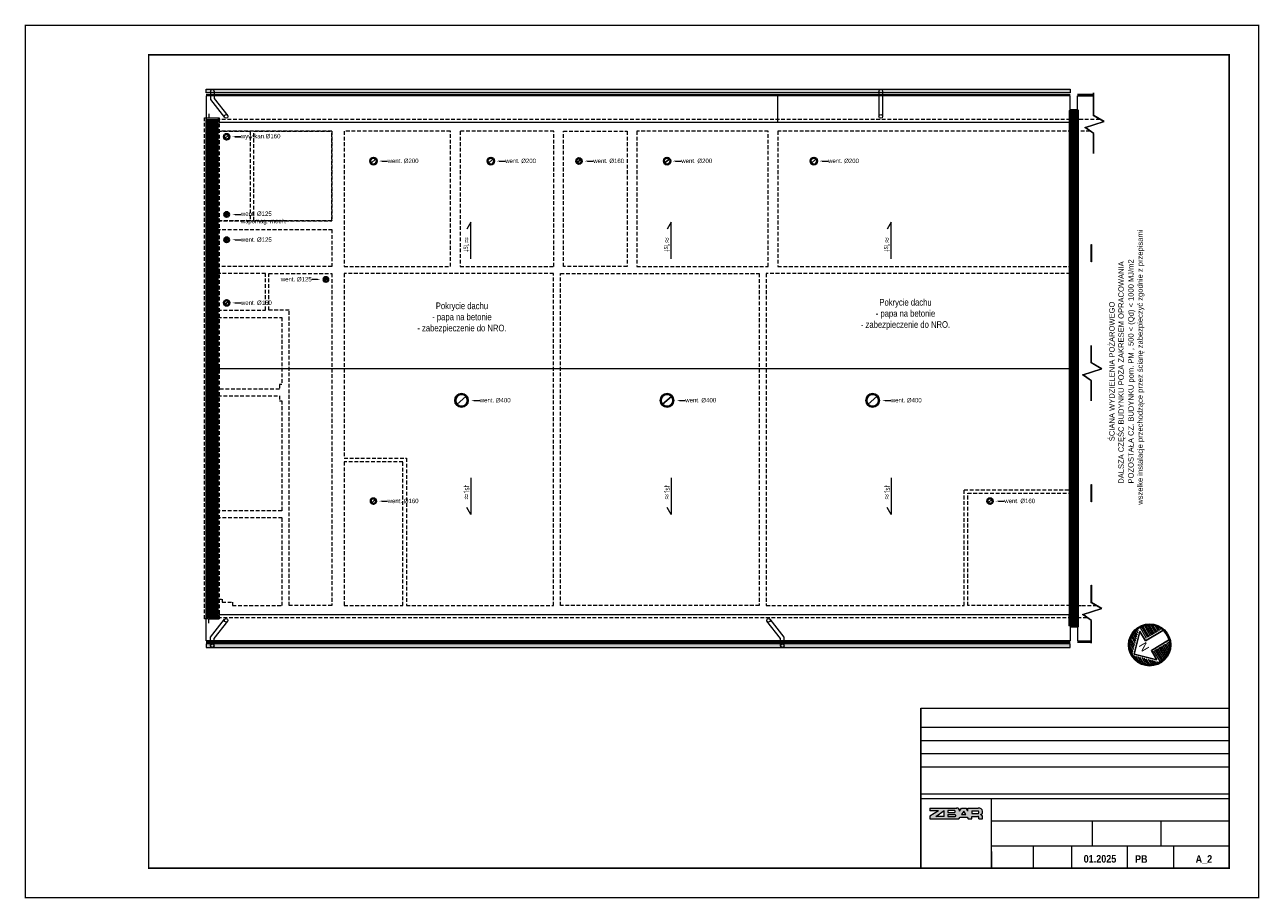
# Model space of a CAD drawing. Header units: centimetres. Extents: x -2715 to 104803, y -5579 to 32152.
# Tile 25 of 27: x 95598 to 99803, y -1446 to 1529. Entities that reach past the tile are written whole.
import ezdxf
from ezdxf import colors
from ezdxf.entities.mleader import LeaderData, LeaderLine
from ezdxf.lldxf.tags import DXFTag
from ezdxf.math import Vec2, Vec3

# ---------------------------------------------------------------- set-up
doc = ezdxf.new("R2010")
doc.units = ezdxf.units.CM
doc.header["$MEASUREMENT"] = 0
doc.linetypes.add('DASHDOT2', pattern=[0.5, 0.25, -0.125, 0, -0.125])
doc.linetypes.add('HIDDENX2', pattern=[19.05, 12.7, -6.35])
for name, color, linetype, lineweight in [('0_ dimensions', 252, 'Continuous', 9), ('0_TXT', 252, 'Continuous', 15), ('1_ hatch', 252, 'Continuous', 9), ('1_ hatch proj.', 252, 'Continuous', 9), ('1_ projection', 252, 'HIDDENX2', 5), ('1_ przerywana  S_CONSTRUCTION', 252, 'DASHDOT2', 25), ('1_ view 1', 252, 'Continuous', 15), ('1_ view 2', 252, 'Continuous', 13), ('1_ view 3', 252, 'Continuous', 9), ('1_ wall STRUCT proj.', 252, 'Continuous', 50), ('3_ PPOŻ  opisy', 252, 'Continuous', 18), ('AZ___txt', 252, 'Continuous', 25), ('Tab-tabele', 7, 'Continuous', 5)]:
    doc.layers.add(name, color=color, linetype=linetype, lineweight=lineweight)
doc.styles.add('GENERATED_STYLE_13', font='arialbd.ttf')
doc.styles.get("Standard").update_dxf_attribs({"font": 'ARIALN.TTF'})
doc.styles.add('TXT3', font='geniso.shx', dxfattribs={"width": 0.75})
doc.styles.add('TXT_D', font='arial.ttf')
doc.styles.add('Z_40', font='arial.ttf', dxfattribs={"height": 4})
tags = doc.linetypes.add('Dash', pattern=[15, 10, -5]).pattern_tags.tags
tags[6:7] = [DXFTag(74, 4), DXFTag(75, 0), DXFTag(340, '0'), DXFTag(46, 0.0), DXFTag(50, 0.0), DXFTag(44, 0.0), DXFTag(45, 0.0)]
tags[4:5] = [DXFTag(74, 4), DXFTag(75, 0), DXFTag(340, '0'), DXFTag(46, 0.0), DXFTag(50, 0.0), DXFTag(44, 0.0), DXFTag(45, 0.0)]
doc.linetypes.add('FENCELINE12B', pattern='A,6,-1.333,[149,AAA.SHX,S=0.25,R=0,X=0,Y=0],-1.333,[149,AAA.SHX,S=0.25,R=0,X=0,Y=0],-1.333', length=9.999)

# ---------------------------------------------------------------- blocks, each defined once
blk = doc.blocks.new('strzałka1')
at = {"layer": 'AZ___txt', "lineweight": 9}
h = blk.add_hatch(dxfattribs=at)
h.set_pattern_fill('LINE', color=256, scale=0.4095, style=0)
h.set_pattern_definition([(360, (-1477.2123, -296.4574), (3e-14, 1.3001625), [])])
h.paths.add_polyline_path([(0, 17.1, 0.414214), (-17.1, 0)])
h.paths.add_polyline_path([(0, 17.1), (17.1, 0, 0.414214)])
h.paths.add_polyline_path([(17.1, 0), (6.1, 0), (6.1, -15.9, 0.309961)])
h.paths.add_polyline_path([(-6.1, 0), (-17.1, 0, 0.309961), (-6.1, -15.9)])
at = {"layer": 'AZ___txt'}
for points in [[(-14.1, 1.2), (0, 15.3), (14.1, 1.2), (4.9, 1.2), (4.9, -15.9)], [(-14.1, 1.2), (-4.9, 1.2), (-4.9, -15.9)]]:
    blk.add_lwpolyline(points, dxfattribs=at)
at = {"layer": 'AZ___txt', "lineweight": 13}
blk.add_circle((0, 0), 18, dxfattribs=at)
at = {"layer": 'AZ___txt'}
blk.add_circle((0, 0), 17.1, dxfattribs=at)
at = {"layer": 'AZ___txt', "insert": (-2.5, 8.5), "char_height": 7, "width": 9.456, "attachment_point": 1, "style": 'Z_40'}
blk.add_mtext('N', dxfattribs=at)
blk = doc.blocks.new('SWAFDSF')
at = {"layer": '1_ view 3', "linetype": 'Continuous'}
h = blk.add_hatch(dxfattribs=at)
h.set_pattern_fill('ANSI31', color=256)
h.set_pattern_definition([(45, (-96215.54631, 579.06923), (-0.08838834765, 0.08838834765), [])])
h.paths.add_polyline_path([(0, 0), (0, -12.5), (2942.6, -12.5), (2942.6, 0)])
at = {"layer": '1_ view 2'}
blk.add_lwpolyline([(0, 0), (0, -12.5), (2942.6, -12.5), (2942.6, 0), (0, 0)], dxfattribs=at)
blk = doc.blocks.new('TGRFHG')
at = {"layer": '0_TXT', "linetype": 'Dash', "ltscale": 10}
for p, q in [((2291.8, 6.2), (2291.8, -22.9)), ((2304.3, 6.2), (2304.3, -18.4)), ((2291.8, -22.9), (2291.8, -80)), ((2304.3, -18.4), (2304.2, -80.9))]:
    blk.add_line(p, q, dxfattribs=at)
at = {"layer": '0_TXT'}
blk.add_circle((2298, 6.2), 6.25, dxfattribs=at)
at = {"layer": '0_TXT', "linetype": 'Dash', "ltscale": 10}
blk.add_circle((2298, -80), 6.25, dxfattribs=at)
blk = doc.blocks.new('hgfhgjgjj')
at = {"layer": '1_ przerywana  S_CONSTRUCTION', "color": 150, "linetype": 'Dash', "ltscale": 20}
blk.add_lwpolyline([(-15, -13.2), (15, 13.2)], dxfattribs=at)
for radius in [23, 20]:
    blk.add_circle((0, 0), radius, dxfattribs=at)
at = {"layer": '0_TXT', "color": 150}
ml = blk.add_multileader_mtext('Standard', dxfattribs=at)
ml.set_content('{\\fArial Narrow|b0|i0|c238|p34;\\H83.333333x;went. %%C400} ')
ml.set_leader_properties()
ml.build(insert=Vec2(0, 0))
ml.multileader.update_dxf_attribs({"dogleg_length": 0.36, "arrow_head_size": 10})
ctx = ml.context
ctx.base_point, ctx.char_height, ctx.arrow_head_size, ctx.landing_gap_size, ctx.plane_origin = Vec3(61.9, 0), 0.18, 10, 0.09, Vec3(32.3, 0)
notes = []
notes.append((ctx, [(0, (1, 1, 0), (61.5, 0), (1, 0), 0.36, [(0, [(32.3, 0)], 0, [])])]))
ctx.mtext.insert, ctx.mtext.flow_direction = Vec3(62, 8.1), 5
for ctx, leaders in notes:
    for number, flags, end, landing, length, lines in leaders:
        leader = LeaderData()
        leader.index, (leader.has_last_leader_line, leader.has_dogleg_vector, leader.attachment_direction) = number, flags
        leader.last_leader_point, leader.dogleg_vector, leader.dogleg_length = Vec3(end), Vec3(landing), length
        for number, points, colour, breaks in lines:
            line = LeaderLine()
            line.index, line.vertices, line.color, line.breaks = number, Vec3.list(points), colors.encode_raw_color(colour), breaks
            leader.lines.append(line)
        ctx.leaders.append(leader)
blk = doc.blocks.new('frgfdhgfhgf')
at = {"layer": '1_ przerywana  S_CONSTRUCTION', "color": 150, "linetype": 'Dash', "ltscale": 20}
blk.add_lwpolyline([(-6, -5.3), (6, 5.3)], dxfattribs=at)
at = {"layer": '1_ przerywana  S_CONSTRUCTION', "color": 150, "linetype": 'Dash', "ltscale": 10}
for radius in [10.5, 8]:
    blk.add_circle((0, 0), radius, dxfattribs=at)
at = {"layer": '0_TXT', "color": 150}
ml = blk.add_multileader_mtext('Standard', dxfattribs=at)
ml.set_content('{\\fArial Narrow|b0|i0|c238|p34;\\H83.333333x;went. %%C160}', color=150)
ml.set_leader_properties()
ml.build(insert=Vec2(0, 0))
ml.multileader.update_dxf_attribs({"dogleg_length": 0.36, "arrow_head_size": 10})
ctx = ml.context
ctx.base_point, ctx.char_height, ctx.arrow_head_size, ctx.landing_gap_size, ctx.plane_origin = Vec3(48.3, 0), 0.18, 10, 0.09, Vec3(18.7, 0)
notes = []
notes.append((ctx, [(0, (1, 1, 0), (47.9, 0), (1, 0), 0.36, [(0, [(18.7, 0)], 0, [])])]))
ctx.mtext.insert, ctx.mtext.flow_direction = Vec3(48.4, 8.1), 5
for ctx, leaders in notes:
    for number, flags, end, landing, length, lines in leaders:
        leader = LeaderData()
        leader.index, (leader.has_last_leader_line, leader.has_dogleg_vector, leader.attachment_direction) = number, flags
        leader.last_leader_point, leader.dogleg_vector, leader.dogleg_length = Vec3(end), Vec3(landing), length
        for number, points, colour, breaks in lines:
            line = LeaderLine()
            line.index, line.vertices, line.color, line.breaks = number, Vec3.list(points), colors.encode_raw_color(colour), breaks
            leader.lines.append(line)
        ctx.leaders.append(leader)
blk = doc.blocks.new('gfdhgfhgfhjgjh')
at = {"layer": '1_ przerywana  S_CONSTRUCTION', "color": 150, "linetype": 'Dash', "ltscale": 20}
blk.add_lwpolyline([(-6, -5.3), (6, 5.3)], dxfattribs=at)
at = {"layer": '1_ przerywana  S_CONSTRUCTION', "color": 150, "linetype": 'Dash', "ltscale": 10}
for radius in [12.5, 10]:
    blk.add_circle((0, 0), radius, dxfattribs=at)
at = {"layer": '0_TXT', "color": 150}
ml = blk.add_multileader_mtext('Standard', dxfattribs=at)
ml.set_content('{\\fArial Narrow|b0|i0|c238|p34;\\H83.333333x;went. %%C200}', color=150)
ml.set_leader_properties()
ml.build(insert=Vec2(0, 0))
ml.multileader.update_dxf_attribs({"dogleg_length": 0.36, "arrow_head_size": 10})
ctx = ml.context
ctx.base_point, ctx.char_height, ctx.arrow_head_size, ctx.landing_gap_size, ctx.plane_origin = Vec3(48.3, 0), 0.18, 10, 0.09, Vec3(18.7, 0)
notes = []
notes.append((ctx, [(0, (1, 1, 0), (47.9, 0), (1, 0), 0.36, [(0, [(18.7, 0)], 0, [])])]))
ctx.mtext.insert, ctx.mtext.flow_direction = Vec3(48.4, 8.1), 5
for ctx, leaders in notes:
    for number, flags, end, landing, length, lines in leaders:
        leader = LeaderData()
        leader.index, (leader.has_last_leader_line, leader.has_dogleg_vector, leader.attachment_direction) = number, flags
        leader.last_leader_point, leader.dogleg_vector, leader.dogleg_length = Vec3(end), Vec3(landing), length
        for number, points, colour, breaks in lines:
            line = LeaderLine()
            line.index, line.vertices, line.color, line.breaks = number, Vec3.list(points), colors.encode_raw_color(colour), breaks
            leader.lines.append(line)
        ctx.leaders.append(leader)
blk = doc.blocks.new('vfgdgfdghfh')
at = {"layer": '1_ przerywana  S_CONSTRUCTION', "color": 150, "linetype": 'Dash', "ltscale": 20}
blk.add_lwpolyline([(-4.7, -4.1), (4.7, 4.1)], dxfattribs=at)
at = {"layer": '1_ przerywana  S_CONSTRUCTION', "color": 150, "linetype": 'Dash', "ltscale": 10}
for radius in [9.25, 6.25]:
    blk.add_circle((0, 0), radius, dxfattribs=at)
at = {"layer": '0_TXT', "color": 150}
ml = blk.add_multileader_mtext('Standard', dxfattribs=at)
ml.set_content('{\\fArial Narrow|b0|i0|c238|p34;\\H83.333333x;went. %%C125}', color=150)
ml.set_leader_properties()
ml.build(insert=Vec2(0, 0))
ml.multileader.update_dxf_attribs({"dogleg_length": 0.36, "arrow_head_size": 10})
ctx = ml.context
ctx.base_point, ctx.char_height, ctx.arrow_head_size, ctx.landing_gap_size, ctx.plane_origin = Vec3(48.3, 0), 0.18, 10, 0.09, Vec3(18.7, 0)
notes = []
notes.append((ctx, [(0, (1, 1, 0), (47.9, 0), (1, 0), 0.36, [(0, [(18.7, 0)], 0, [])])]))
ctx.mtext.insert, ctx.mtext.flow_direction = Vec3(48.4, 8.1), 5
for ctx, leaders in notes:
    for number, flags, end, landing, length, lines in leaders:
        leader = LeaderData()
        leader.index, (leader.has_last_leader_line, leader.has_dogleg_vector, leader.attachment_direction) = number, flags
        leader.last_leader_point, leader.dogleg_vector, leader.dogleg_length = Vec3(end), Vec3(landing), length
        for number, points, colour, breaks in lines:
            line = LeaderLine()
            line.index, line.vertices, line.color, line.breaks = number, Vec3.list(points), colors.encode_raw_color(colour), breaks
            leader.lines.append(line)
        ctx.leaders.append(leader)
blk = doc.blocks.new('bvnbvn')
at = {"layer": '1_ przerywana  S_CONSTRUCTION', "color": 150, "linetype": 'Dash', "ltscale": 20}
blk.add_lwpolyline([(-24.7, -24.1), (-15.3, -15.9)], dxfattribs=at)
at = {"layer": '1_ przerywana  S_CONSTRUCTION', "color": 150, "linetype": 'Dash', "ltscale": 10}
for radius in [9.25, 6.25]:
    blk.add_circle((-20, -20), radius, dxfattribs=at)
at = {"layer": '0_TXT', "color": 150}
ml = blk.add_multileader_mtext('Standard', dxfattribs=at)
ml.set_content('{\\fArial Narrow|b0|i0|c238|p34;\\H83.333333x;went. %%C125}', color=150)
ml.set_leader_properties()
ml.build(insert=Vec2(0, 0))
ml.multileader.update_dxf_attribs({"dogleg_length": 0.36, "arrow_head_size": 10})
ctx = ml.context
ctx.base_point, ctx.char_height, ctx.arrow_head_size, ctx.landing_gap_size, ctx.plane_origin = Vec3(-155.6, -20), 0.18, 10, 0.09, Vec3(-38.7, -20)
ctx.text_align_type = 2
notes = []
notes.append((ctx, [(0, (1, 1, 0), (-67.9, -20), (-1, 0), 0.36, [(0, [(-38.7, -20)], 0, [])])]))
ctx.mtext.insert, ctx.mtext.alignment, ctx.mtext.flow_direction = Vec3(-68.4, -11.9), 3, 5
for ctx, leaders in notes:
    for number, flags, end, landing, length, lines in leaders:
        leader = LeaderData()
        leader.index, (leader.has_last_leader_line, leader.has_dogleg_vector, leader.attachment_direction) = number, flags
        leader.last_leader_point, leader.dogleg_vector, leader.dogleg_length = Vec3(end), Vec3(landing), length
        for number, points, colour, breaks in lines:
            line = LeaderLine()
            line.index, line.vertices, line.color, line.breaks = number, Vec3.list(points), colors.encode_raw_color(colour), breaks
            leader.lines.append(line)
        ctx.leaders.append(leader)
blk = doc.blocks.new('hbgfhgfjg')
at = {"layer": '1_ przerywana  S_CONSTRUCTION', "color": 150, "linetype": 'Dash', "ltscale": 20}
blk.add_lwpolyline([(-4.7, -4.1), (4.7, 4.1)], dxfattribs=at)
at = {"layer": '1_ przerywana  S_CONSTRUCTION', "color": 150, "linetype": 'Dash', "ltscale": 10}
for radius in [9.25, 6.25]:
    blk.add_circle((0, 0), radius, dxfattribs=at)
at = {"layer": '0_TXT', "color": 150}
ml = blk.add_multileader_mtext('Standard', dxfattribs=at)
ml.set_content('{\\fArial Narrow|b0|i0|c238|p34;\\H83.333333x;went. %%C125\\Pwspomag. mech.}', color=150)
ml.set_leader_properties()
ml.build(insert=Vec2(0, 0))
ml.multileader.update_dxf_attribs({"dogleg_length": 0.36, "arrow_head_size": 10})
ctx = ml.context
ctx.base_point, ctx.char_height, ctx.arrow_head_size, ctx.landing_gap_size, ctx.plane_origin = Vec3(48.3, 0), 0.18, 10, 0.09, Vec3(18.7, 0)
notes = []
notes.append((ctx, [(0, (1, 1, 0), (47.9, 0), (1, 0), 0.36, [(0, [(18.7, 0)], 0, [])])]))
ctx.mtext.insert, ctx.mtext.flow_direction = Vec3(48.4, 10), 5
for ctx, leaders in notes:
    for number, flags, end, landing, length, lines in leaders:
        leader = LeaderData()
        leader.index, (leader.has_last_leader_line, leader.has_dogleg_vector, leader.attachment_direction) = number, flags
        leader.last_leader_point, leader.dogleg_vector, leader.dogleg_length = Vec3(end), Vec3(landing), length
        for number, points, colour, breaks in lines:
            line = LeaderLine()
            line.index, line.vertices, line.color, line.breaks = number, Vec3.list(points), colors.encode_raw_color(colour), breaks
            leader.lines.append(line)
        ctx.leaders.append(leader)

msp = doc.modelspace()

# ---------------------------------------------------------------- hatches: boundary and pattern name
at = {"layer": '1_ hatch'}
h = msp.add_hatch(dxfattribs=at)
h.set_pattern_fill('ANSI31', color=256, scale=10, angle=270)
h.set_pattern_definition([(45, (6764.1167, 3115.0315), (-0.883883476, 0.883883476), [])])
h.paths.add_polyline_path([(96255.55, -489.07), (96215.55, -489.07), (96215.55, 1206.93), (96255.55, 1206.93)])
at = {"layer": '1_ hatch proj.'}
h = msp.add_hatch(dxfattribs=at)
h.set_pattern_fill('ANSI31', color=256, scale=30)
h.set_pattern_definition([(45, (-85754.1704, 1373.1472), (-2.65165043, 2.65165043), [])])
h.paths.add_polyline_path([(99158.55, -519.07), (99158.55, 1236.93), (99183.55, 1236.93), (99183.55, -519.07)])
at = {"layer": 'Tab-tabele', "true_color": 0xcd0000}
h = msp.add_hatch(color=12, dxfattribs=at)
h.paths.add_polyline_path([(98680.87, -1147.5), (98709.51, -1147.5), (98680.87, -1166.43), (98680.87, -1175.43), (98779.27, -1175.43), (98783.66, -1169.43), (98807.45, -1169.43), (98811.1, -1175.43), (98823.39, -1175.43), (98823.39, -1166.66), (98843.49, -1166.66, -0.3657988), (98847.5, -1169.75), (98847.5, -1175.43), (98860.02, -1175.43), (98860.02, -1166.49, 0.2920703), (98853.23, -1160.74, 0.3371791), (98860.12, -1153.97), (98860.12, -1149.35, 0.3938747), (98845.57, -1138.51), (98810.45, -1138.49), (98810.45, -1148.58), (98803.93, -1138.49), (98788.37, -1138.49), (98781.85, -1148.58, 0.4076721), (98772.73, -1138.49), (98680.87, -1138.49)])
h.paths.add_polyline_path([(98700.96, -1166.79), (98729.31, -1147.01), (98729.31, -1166.79)], flags=0)
h.paths.add_polyline_path([(98742.22, -1167.63), (98742.22, -1160.76), (98766.6, -1160.76, -0.6528741), (98767.08, -1167.63)], flags=0)
h.paths.add_polyline_path([(98742.34, -1146.17), (98763.82, -1146.17, -0.6872291), (98765.75, -1153.04), (98742.34, -1153.04)], flags=0)
h.paths.add_polyline_path([(98787.93, -1160.75), (98795.77, -1148.61), (98803.61, -1160.75)], flags=0)
h.paths.add_polyline_path([(98846.25, -1156.36), (98823.21, -1156.36), (98823.21, -1147.66), (98844.63, -1147.66, -0.52813)], flags=0)

# ---------------------------------------------------------------- linework, layer by layer
at = {"lineweight": 50, "const_width": 5}
msp.add_lwpolyline([(95600.17, -1443.15), (95600.17, 1526.85), (99800.17, 1526.85), (99800.17, -1443.15), (95600.17, -1443.15)], dxfattribs=at)
at = {"lineweight": 50}
msp.add_lwpolyline([(96020.17, -1343.15, 5, 5, 0), (96020.17, 1426.85, 5, 5, 0), (99700.17, 1426.85, 5, 5, 0), (99700.17, -1343.15, 5, 5, 0)], format="xyseb", close=True, dxfattribs=at)
at = {"layer": '0_ dimensions'}
for points in [[(97117.02, 732.1), (97117.02, 856.53), (97103.22, 832.91)], [(97799.72, 732.1), (97799.72, 856.53), (97785.92, 832.91)], [(98549.29, 732.1), (98549.29, 856.53), (98535.48, 832.91)], [(97117.02, -14.23), (97117.02, -138.67), (97103.22, -115.05)], [(97799.72, -14.23), (97799.72, -138.67), (97785.92, -115.05)], [(98549.29, -14.23), (98549.29, -138.67), (98535.48, -115.05)]]:
    msp.add_lwpolyline(points, dxfattribs=at)
at = {"layer": '0_TXT', "linetype": 'Dash', "ltscale": 10}
for points in [[(96230.55, 1303.18), (96230.55, 1274.06), (96278.67, 1213.1)], [(96243.05, 1303.18), (96243.05, 1278.53), (96289.32, 1219.42)], [(96230.55, -585.32), (96230.55, -556.2), (96278.67, -495.24)], [(96243.05, -585.32), (96243.05, -560.66), (96289.32, -501.56)], [(98171.84, -585.32), (98171.84, -560.66), (98125.56, -501.56)], [(98184.34, -585.32), (98184.34, -556.2), (98136.22, -495.24)]]:
    msp.add_lwpolyline(points, dxfattribs=at)
at = {"layer": '0_TXT'}
msp.add_lwpolyline([(96230.55, -579.07), (96243.05, -579.07)], dxfattribs=at)
for centre in [(96236.8, 1303.18), (96236.8, -585.32), (98178.09, -585.32)]:
    msp.add_circle(centre, 6.25, dxfattribs=at)
at = {"layer": '0_TXT', "linetype": 'Dash', "ltscale": 10}
for centre in [(96283.57, 1216.97), (96283.57, -499.11), (98131.31, -499.11)]:
    msp.add_circle(centre, 6.25, dxfattribs=at)
at = {"layer": '1_ projection'}
for points in [[(99259.37, 1206.93), (99183.55, 1206.93), (99183.55, 1236.93), (99158.55, 1236.93), (99158.55, 1206.93), (96255.55, 1206.93)], [(99226.12, 1166.93), (99183.55, 1166.93)], [(99183.55, -449.07), (99198.55, -449.07), (99247.27, -449.07)], [(96255.55, -489.07), (96255.55, -489.07), (99158.55, -489.07), (99158.55, -519.07), (99183.55, -519.07), (99183.55, -489.07), (99214.78, -489.07)]]:
    msp.add_lwpolyline(points, dxfattribs=at)
msp.add_lwpolyline([(96260.55, -494.07), (96210.55, -494.07), (96210.55, 1211.93), (96260.55, 1211.93)], close=True, dxfattribs=at)
at = {"layer": '1_ projection', "color": 251}
for points in [[(96255.55, 861.93), (96643.55, 861.93), (96643.55, 1166.93), (96255.55, 1166.93)], [(96365.55, 861.93), (96255.55, 861.93), (96255.55, 1166.93), (96365.55, 1166.93)], [(96685.55, 705.93), (97047.55, 705.93), (97047.55, 1166.93), (96685.55, 1166.93)], [(97080.55, 705.93), (97399.55, 705.93), (97399.55, 1166.93), (97080.55, 1166.93)], [(97649.55, 705.93), (97432.55, 705.93), (97432.55, 1166.93), (97649.55, 1166.93)], [(97682.55, 705.93), (98129.55, 705.93), (98129.55, 1166.93), (97682.55, 1166.93)], [(98162.55, 705.93), (99183.55, 705.93), (99183.55, 1166.93), (98162.55, 1166.93)]]:
    msp.add_lwpolyline(points, close=True, dxfattribs=at)
for points in [[(96643.55, 861.93), (96377.55, 861.93), (96377.55, 1166.93), (96643.55, 1166.93), (96643.55, 861.93)], [(96251.55, 705.93), (96251.55, 831.93), (96643.55, 831.93), (96643.55, 705.93), (96251.55, 705.93)], [(96251.55, 705.93), (96251.55, 831.93), (96643.55, 831.93), (96643.55, 705.93), (96251.55, 705.93)], [(96417.55, 556.93), (96417.55, 681.93), (96255.55, 681.93), (96255.55, 556.93), (96417.55, 556.93)], [(96643.55, -449.07), (96498.55, -449.07), (96498.55, 556.93), (96429.55, 556.93), (96429.55, 681.93), (96643.55, 681.93), (96643.55, -449.07)], [(96685.55, 681.93), (96685.55, 52.93), (96897.55, 52.93), (96897.55, -449.07), (97398.55, -449.07), (97398.55, 681.93), (96685.55, 681.93)], [(97422.55, -449.07), (97422.55, 681.93), (98099.55, 681.93), (98099.55, -449.07), (97422.55, -449.07)], [(98123.55, 681.93), (98123.55, -449.07), (98797.55, -449.07), (98797.55, -54.07), (99158.55, -54.07), (99158.55, 681.93), (98123.55, 681.93)], [(96473.55, 303.93), (96465.55, 303.93), (96465.55, 287.93), (96255.55, 287.93), (96255.55, 531.93), (96473.55, 531.93), (96473.55, 303.93)], [(96473.55, -126.07), (96255.55, -126.07), (96255.55, 265.93), (96465.55, 265.93), (96465.55, 248.93), (96473.55, 248.93), (96473.55, -126.07)], [(96685.55, -449.07), (96885.55, -449.07), (96885.55, 40.93), (96685.55, 40.93), (96685.55, -449.07)], [(98809.55, -449.07), (98809.55, -66.07), (99158.55, -66.07), (99158.55, -449.07), (98809.55, -449.07)], [(96255.55, -150.07), (96255.55, -427.07), (96270.55, -427.07), (96270.55, -437.07), (96305.55, -437.07), (96305.55, -449.07), (96474.55, -449.07), (96474.55, -150.07), (96255.55, -150.07)]]:
    msp.add_lwpolyline(points, dxfattribs=at)
at = {"layer": '1_ przerywana  S_CONSTRUCTION', "color": 99, "linetype": 'Dash', "ltscale": 20, "true_color": 0x1d5d29}
msp.add_lwpolyline([(96279.55, 1142.21), (96291.54, 1152.81)], dxfattribs=at)
at = {"layer": '1_ przerywana  S_CONSTRUCTION', "color": 99, "linetype": 'Dash', "ltscale": 10, "true_color": 0x1d5d29}
for radius in [10.5, 8]:
    msp.add_circle((96285.55, 1147.51), radius, dxfattribs=at)
at = {"layer": '1_ view 1'}
for points in [[(96215.55, 1291.93), (99158.55, 1291.93)], [(96215.55, 1289.43), (99158.55, 1289.43)], [(99158.55, 1206.93), (99158.55, 1286.93), (96215.55, 1286.93), (96215.55, 1206.93), (96255.55, 1206.93)], [(99238.19, 1291.93), (99183.55, 1291.93)], [(99238.19, 1289.43), (99183.55, 1289.43)], [(99183.55, 1206.93), (99183.55, 1286.93), (99238.19, 1286.93)], [(99238.19, 1090.18), (99238.19, 1158.34), (99208.85, 1179.22), (99272.05, 1199.53), (99238.19, 1219.28), (99238.19, 1296.88)], [(99239.19, 1090.18), (99239.19, 1158.86), (99211.06, 1178.88), (99274.49, 1199.27), (99239.19, 1219.86), (99239.19, 1296.88)], [(96255.55, -489.07), (96215.55, -489.07), (96215.55, 1206.93), (96255.55, 1206.93), (96255.55, -489.07)], [(99230.29, 248.26), (99230.29, 316.42), (99200.95, 337.3), (99264.14, 357.61), (99230.29, 377.36), (99230.29, 437.17)], [(99231.29, 248.26), (99231.29, 316.94), (99203.15, 336.96), (99266.58, 357.35), (99231.29, 377.94), (99231.29, 437.17)], [(96255.55, 358.93), (99158.55, 358.93)], [(99230.29, -576.31), (99230.29, -500.1), (99200.95, -479.23), (99264.14, -458.91), (99230.29, -439.16), (99230.29, -379.35)], [(99231.29, -576.31), (99231.29, -499.59), (99203.15, -479.57), (99266.58, -459.18), (99231.29, -438.59), (99231.29, -379.35)], [(99158.55, -489.07), (99158.55, -569.07), (96215.55, -569.07), (96215.55, -489.07), (96255.55, -489.07)], [(99183.55, -489.07), (99183.55, -569.07), (99230.29, -569.07)], [(96215.55, -571.57), (99158.55, -571.57)], [(96215.55, -574.07), (99158.55, -574.07)], [(99230.29, -571.57), (99183.55, -571.57)], [(99230.29, -574.07), (99183.55, -574.07)]]:
    msp.add_lwpolyline(points, dxfattribs=at)
at = {"layer": '1_ view 1', "linetype": 'FENCELINE12B', "ltscale": 5}
for points in [[(98161.55, 1291.93), (98161.55, 1196.93)], [(96225.28, 1226.17), (96225.28, 1211.93), (96225.28, 1211.93), (96260.55, 1211.93), (96260.55, 1196.93), (96260.55, 1196.93), (99153.55, 1196.93)], [(96225.28, -508.31), (96225.28, -494.07), (96225.28, -494.07), (96260.55, -494.07), (96260.55, -479.07), (96260.55, -479.07), (99153.55, -479.07)]]:
    msp.add_lwpolyline(points, dxfattribs=at)
at = {"layer": '1_ view 1'}
for points in [[(99230.29, 780.6), (99231.29, 780.6), (99231.29, 721.36), (99230.29, 721.36)], [(99230.29, -35.93), (99231.29, -35.93), (99231.29, -95.16), (99230.29, -95.16)], [(99230.29, -379.35), (99231.29, -379.35), (99231.29, -438.59), (99230.29, -438.59)]]:
    msp.add_lwpolyline(points, close=True, dxfattribs=at)
at = {"layer": '1_ view 1', "color": 150, "linetype": 'FENCELINE12B', "ltscale": 2}
msp.add_lwpolyline([(99153.55, -479.07), (99153.55, -517.23)], dxfattribs=at)
at = {"layer": '1_ wall STRUCT proj.'}
msp.add_lwpolyline([(99158.55, -519.07), (99158.55, 1236.93), (99183.55, 1236.93), (99183.55, -519.07), (99158.55, -519.07)], dxfattribs=at)
at = {"layer": 'Tab-tabele'}
for p, q in [((98649.73, -797.89), (99700.17, -797.89)), ((98649.73, -797.89), (98649.73, -1343.15)), ((98649.73, -863.03), (99700.17, -863.03)), ((98649.73, -908.03), (99700.17, -908.03)), ((99700.17, -890.12), (99700.17, -1343.15)), ((98649.73, -953.03), (99700.17, -953.03)), ((98649.73, -998.04), (99700.17, -998.04)), ((98649.73, -1090.05), (99700.17, -1090.05)), ((98649.73, -1090.05), (99700.17, -1090.05)), ((98649.73, -1106.05), (99700.17, -1106.05)), ((98890.36, -1343.15), (98890.36, -1106.05)), ((98680.87, -1138.49), (98772.73, -1138.49)), ((98680.87, -1138.49), (98680.87, -1147.5)), ((98709.51, -1147.5), (98680.87, -1147.5)), ((98709.51, -1147.5), (98680.87, -1166.43)), ((98680.87, -1166.43), (98680.87, -1175.43)), ((98680.87, -1175.43), (98779.27, -1175.43)), ((98700.96, -1166.79), (98729.31, -1147.01)), ((98729.31, -1166.79), (98700.96, -1166.79)), ((98729.31, -1166.79), (98729.31, -1147.01)), ((98742.22, -1160.76), (98742.22, -1167.63)), ((98742.22, -1160.76), (98766.6, -1160.76)), ((98742.22, -1167.63), (98767.08, -1167.63)), ((98763.82, -1146.17), (98742.34, -1146.17)), ((98742.34, -1146.17), (98742.34, -1153.04)), ((98742.34, -1153.04), (98765.75, -1153.04)), ((98779.27, -1175.43), (98783.66, -1169.43)), ((98781.85, -1148.58), (98788.37, -1138.49)), ((98783.66, -1169.43), (98807.45, -1169.43)), ((98795.77, -1148.61), (98787.93, -1160.75)), ((98787.93, -1160.75), (98803.61, -1160.75)), ((98788.37, -1138.49), (98803.93, -1138.49)), ((98803.61, -1160.75), (98795.77, -1148.61)), ((98810.45, -1148.58), (98803.93, -1138.49)), ((98807.45, -1169.43), (98811.1, -1175.43)), ((98810.45, -1148.58), (98810.45, -1138.49)), ((98810.45, -1138.49), (98845.57, -1138.51)), ((98811.1, -1175.43), (98823.39, -1175.43)), ((98823.21, -1147.66), (98844.63, -1147.66)), ((98823.21, -1147.66), (98823.21, -1156.36)), ((98823.21, -1156.36), (98846.25, -1156.36)), ((98823.39, -1175.43), (98823.39, -1166.66)), ((98823.39, -1166.66), (98843.49, -1166.66)), ((98847.5, -1175.43), (98847.5, -1169.75)), ((98847.5, -1175.43), (98860.02, -1175.43)), ((98860.02, -1175.43), (98860.02, -1166.49)), ((98860.12, -1153.97), (98860.12, -1149.35)), ((98890.36, -1181.6), (99700.17, -1181.6)), ((99232.92, -1181.6), (99232.92, -1266.53)), ((99467.04, -1181.6), (99467.04, -1266.53)), ((99232.92, -1224.06), (99232.92, -1266.53)), ((99467.04, -1224.06), (99467.04, -1266.53)), ((98890.36, -1266.53), (99700.17, -1266.53)), ((98890.36, -1266.53), (99700.17, -1266.53)), ((98890.36, -1286.53), (98890.36, -1343.15)), ((99031.91, -1266.53), (99031.91, -1343.15)), ((99162.5, -1266.53), (99162.5, -1343.15)), ((99352.47, -1266.53), (99352.47, -1343.15)), ((99510.4, -1266.53), (99510.4, -1343.15))]:
    msp.add_line(p, q, dxfattribs=at)
at = {"layer": 'Tab-tabele', "flags": 128}
for points in [[(98649.73, -797.89), (99700.17, -797.89)], [(98649.73, -1343.15), (98649.73, -797.89)], [(99700.17, -1343.15), (99700.17, -890.12)]]:
    msp.add_lwpolyline(points, dxfattribs=at)
at = {"layer": 'Tab-tabele'}
for centre, radius, start, end in [((98763.47, -1149.98), 3.82, 306.68992, 84.68184), ((98765.33, -1164.3), 3.76, 297.73691, 70.29483), ((98772.13, -1148.2), 9.73, 357.76371, 91.91231), ((98843.67, -1170.58), 3.92, 12.22128, 92.59112), ((98842.47, -1152.56), 5.36, 314.9063, 66.26581), ((98847.03, -1151.72), 13.3, 10.30672, 96.29962), ((98852.22, -1152.83), 7.98, 277.29183, 351.82395), ((98852.13, -1168.93), 8.26, 17.21381, 82.33986)]:
    msp.add_arc(centre, radius, start, end, dxfattribs=at)

# ---------------------------------------------------------------- block references
at = {"layer": '0_TXT', "xscale": -1, "rotation": 180}
msp.add_blockref('SWAFDSF', (96215.55, 1296.93), dxfattribs=at)
at = {"layer": '0_TXT'}
for name, p in [('TGRFHG', (96215.55, 1296.93)), ('gfdhgfhgfhjgjh', (96785.55, 1064.93)), ('gfdhgfhgfhjgjh', (97185.55, 1064.93)), ('frgfdhgfhgf', (97485.55, 1064.93)), ('gfdhgfhgfhjgjh', (97785.55, 1064.93)), ('gfdhgfhgfhjgjh', (98285.55, 1064.93)), ('hbgfhgfjg', (96285.55, 883.26)), ('vfgdgfdghfh', (96285.55, 796.93)), ('bvnbvn', (96643.55, 681.93)), ('frgfdhgfhgf', (96285.69, 581.91)), ('frgfdhgfhgf', (96785.55, -93.07)), ('frgfdhgfhgf', (98885.55, -93.07)), ('SWAFDSF', (96215.55, -579.07))]:
    msp.add_blockref(name, p, dxfattribs=at)
at = {"layer": '1_ view 1'}
for p in [(97085.55, 249.93), (97785.55, 249.93), (98485.55, 249.93)]:
    msp.add_blockref('hgfhgjgjj', p, dxfattribs=at)
at = {"layer": 'AZ___txt', "xscale": 3.999999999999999, "yscale": 3.999999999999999, "zscale": 3.999999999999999, "rotation": 120.690913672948}
msp.add_blockref('strzałka1', (99429.23, -582.74), dxfattribs=at)

# ---------------------------------------------------------------- texts
at = {"insert": (99322.55, -33.92), "char_height": 18.45, "width": 765.1436, "attachment_point": 1, "rotation": 90, "style": 'TXT_D'}
msp.add_mtext('DALSZA CZĘŚC BUDYNKU POZA ZAKRESEM OPRACOWANIA', dxfattribs=at)
at = {"layer": '0_TXT', "char_height": 20, "width": 73.7367, "line_spacing_factor": 0.814815, "style": 'TXT3'}
for insert, attachment_point, rotation in [((97092.32, 755.26), 9, 269.96271), ((97775.02, 755.26), 9, 269.96271), ((98524.59, 755.26), 9, 269.96271), ((97092.32, -37.4), 3, 90.03729), ((97775.02, -37.4), 3, 90.03729), ((98524.59, -37.4), 3, 90.03729)]:
    msp.add_mtext('{\\fSimSun|b0|i0|c134|p32;≈}1st ', dxfattribs=dict(at, insert=insert, attachment_point=attachment_point, rotation=rotation))
at = {"layer": '3_ PPOŻ  opisy', "char_height": 18.45, "attachment_point": 1, "rotation": 90, "style": 'TXT_D'}
for s, insert, width in [('\\pxqc;wszelke instalacje przechodzące przez ścianę zabezpieczyć zgodnie z przepisami', (99387.41, -148.3), 1022.7477), ('\\pxqc;POZOSTAŁA CZ. BUDYNKU pom. PM , 500 < (Qd) < 1000 MJ/m2', (99356.13, -33.92), 765.1436), ('\\pxqc;ŚCIANA WYDZIELENIA POŻAROWEGO', (99291.36, -33.92), 765.1436)]:
    msp.add_mtext(s, dxfattribs=dict(at, insert=insert, width=width))
at = {"layer": '3_ PPOŻ  opisy', "char_height": 18.45, "width": 334.0478, "attachment_point": 1, "style": 'TXT_D'}
for insert in [(98430.67, 595.39), (96919.88, 583.36)]:
    msp.add_mtext('\\pxqc;{\\fArial Narrow|b0|i0|c238|p34;\\H1.230769x;\\C1;\\c255;Pokrycie dachu \\P- papa na betonie \\P- zabezpieczenie do NRO. }', dxfattribs=dict(at, insert=insert))
at = {"layer": 'Tab-tabele', "style": 'GENERATED_STYLE_13', "width": 0.85}
for s, p in [('01.2025', (99204.44, -1324.14)), ('PB', (99379.26, -1324.72)), ('A_2', (99585.72, -1324.72))]:
    msp.add_text(s, height=25.917, dxfattribs=at).set_placement(p)

# ---------------------------------------------------------------- leaders
at = {"layer": '0_TXT', "color": 99, "true_color": 0x1d5d29}
ml = msp.add_multileader_mtext('Standard', dxfattribs=at)
ml.set_content('{\\fArial Narrow|b0|i0|c238|p34;\\H83.333333x;\\C119;\\c3761700;wyw.kan.%%C160}', color=150)
ml.set_leader_properties()
ml.build(insert=Vec2(0, 0))
ml.multileader.update_dxf_attribs({"dogleg_length": 0.36, "arrow_head_size": 10})
ctx = ml.context
ctx.base_point, ctx.char_height, ctx.arrow_head_size, ctx.landing_gap_size, ctx.plane_origin = Vec3(96333.85, 1147.51), 0.18, 10, 0.09, Vec3(96304.29, 1147.51)
notes = []
notes.append((ctx, [(0, (1, 1, 0), (96333.49, 1147.51), (1, 0), 0.36, [(0, [(96304.29, 1147.51)], 0, [])])]))
ctx.mtext.insert, ctx.mtext.flow_direction = Vec3(96333.94, 1157.49), 5
for ctx, leaders in notes:
    for number, flags, end, landing, length, lines in leaders:
        leader = LeaderData()
        leader.index, (leader.has_last_leader_line, leader.has_dogleg_vector, leader.attachment_direction) = number, flags
        leader.last_leader_point, leader.dogleg_vector, leader.dogleg_length = Vec3(end), Vec3(landing), length
        for number, points, colour, breaks in lines:
            line = LeaderLine()
            line.index, line.vertices, line.color, line.breaks = number, Vec3.list(points), colors.encode_raw_color(colour), breaks
            leader.lines.append(line)
        ctx.leaders.append(leader)

doc.saveas('drawing.dxf')
